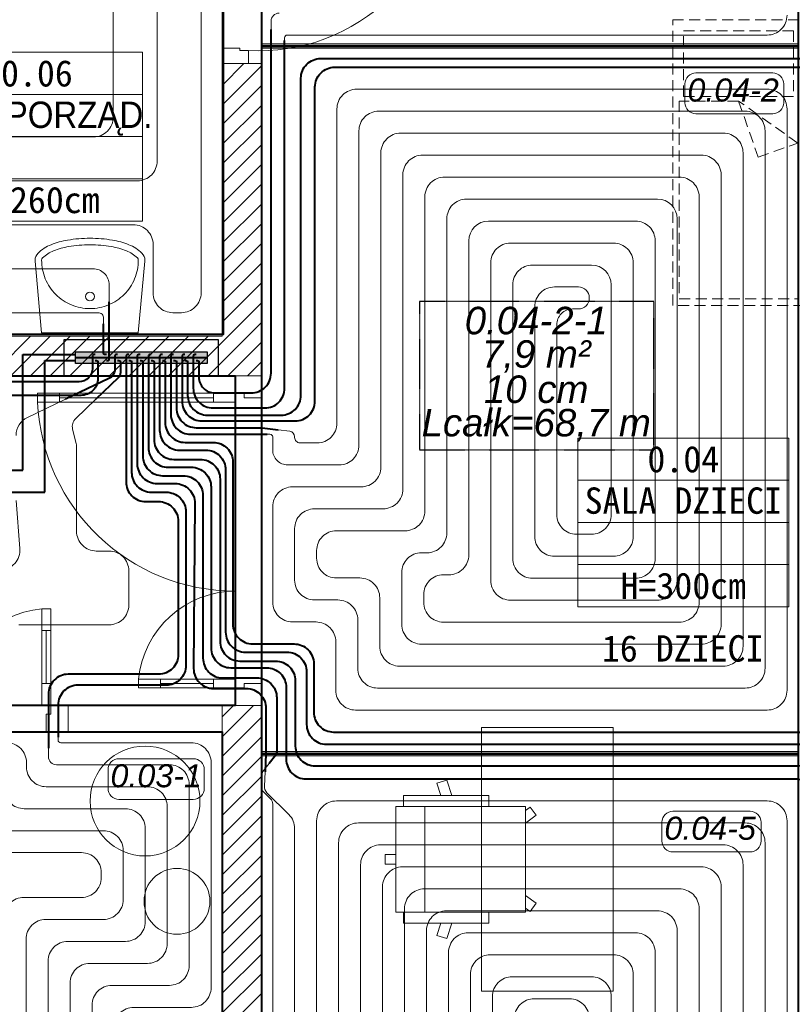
# Model space of a CAD drawing. Header units: millimetres. Extents: x -17122 to 7392, y -6480 to -3200.
# Tile 47 of 70: x -1704 to -1352, y -4828 to -4380. Entities that reach past the tile are written whole.
import ezdxf
from ezdxf.enums import TextEntityAlignment as Align

# ---------------------------------------------------------------- set-up
doc = ezdxf.new("R2010")
doc.units = ezdxf.units.MM
doc.linetypes.add('DASHED', pattern=[0.75, 0.5, -0.25])
doc.linetypes.add('HIDDENX2', pattern=[0.1905, 0.127, -0.0635])
doc.layers.add('_k_niewidoczna', color=72, linetype='Continuous', lineweight=9, plot=False)
for name, color, linetype, lineweight in [('_k_opis', 7, 'Continuous', 13), ('_k_stolarka', 7, 'Continuous', 13), ('_k_wyposażenia', 251, 'Continuous', 9), ('_k_ściany', 7, 'Continuous', 0), ('IS_b717ccf2-f286-464b-8c1c-720d6d4c2098__k_kreskowanie', 250, 'Continuous', 5), ('IS_b717ccf2-f286-464b-8c1c-720d6d4c2098__k_wyposażenia', 251, 'Continuous', 5), ('IS_Działka (powrotna)', 5, 'Continuous', 40), ('IS_Działka (zasilająca)', 1, 'Continuous', 40), ('IS_Przyłącze (powrotne)', 5, 'Continuous', 40), ('IS_Przyłącze (zasilające)', 1, 'Continuous', 40)]:
    doc.layers.add(name, color=color, linetype=linetype, lineweight=lineweight)
for name, color, linetype, lineweight, true_color in [('Default', 7, 'Continuous', 15, 0x000000), ('IS_b717ccf2-f286-464b-8c1c-720d6d4c2098__k_opis', 7, 'Continuous', 5, 0x000000), ('IS_b717ccf2-f286-464b-8c1c-720d6d4c2098__k_tabela', 7, 'Continuous', 5, 0x000000), ('IS_b717ccf2-f286-464b-8c1c-720d6d4c2098__k_ściany', 7, 'Continuous', 5, 0x000000), ('IS_Belka powrotna rozdzielacza co', 7, 'Continuous', 15, 0x000000), ('IS_Belka zasilająca rozdzielacza co', 7, 'Continuous', 15, 0x000000), ('IS_Floors zone', 7, 'Continuous', 5, 0x008000), ('IS_Heating_cooling floor', 7, 'HIDDENX2', 5, 0x008000), ('IS_Listwa dylatacyjna', 7, 'Continuous', 5, 0x800080), ('IS_Strefa podłóg', 7, 'Continuous', 40, 0x008000), ('IS_Szafka rozdzielaczowa z zestawem', 7, 'Continuous', 15, 0x000000), ('IS_Wężownica OChP', 7, 'Continuous', 5, 0x800080)]:
    doc.layers.add(name, color=color, linetype=linetype, lineweight=lineweight, true_color=true_color)
doc.styles.add('Arial__I__', font='ariali.ttf')
doc.styles.add('GENERATED_STYLE_1', font='MS Gothic.ttf')
doc.styles.add('GENERATED_STYLE_2', font='MS Gothic.ttf')

# ---------------------------------------------------------------- blocks, each defined once
blk = doc.blocks.new('D_90')
at = {"layer": '_k_niewidoczna', "lineweight": 0}
blk.add_lwpolyline([(135862.75, 36163.65), (135952.75, 36163.65)], dxfattribs=at)
at = {"layer": '_k_stolarka', "lineweight": 0}
for points in [[(135855.75, 36151.65), (135855.75, 36163.65), (135862.75, 36163.65), (135862.75, 36155.65), (135861.75, 36155.65), (135861.75, 36151.65), (135855.75, 36151.65)], [(135959.75, 36151.65), (135959.75, 36163.65), (135952.75, 36163.65), (135952.75, 36155.65), (135953.75, 36155.65), (135953.75, 36151.65), (135959.75, 36151.65)]]:
    blk.add_lwpolyline(points, dxfattribs=at)
blk.add_lwpolyline([(135861.75, 36151.65), (135865.75, 36151.65), (135865.75, 36061.65), (135861.75, 36061.65)], close=True, dxfattribs=at)
blk.add_lwpolyline([(135865.75, 36061.65, 0.441517), (135953.75, 36151.65)], format="xyb", dxfattribs=at)
at = {"layer": '_k_ściany', "lineweight": 0}
for points in [[(135855.75, 36151.65), (135855.75, 36163.65)], [(135959.75, 36151.65), (135959.75, 36163.65)]]:
    blk.add_lwpolyline(points, dxfattribs=at)
blk = doc.blocks.new('umywalka')
at = {"layer": '_k_wyposażenia', "lineweight": 0, "ltscale": 20}
for p, q in [((0, 0), (-32.59, 2.98)), ((0, -44), (0, 0)), ((0, -44), (-32.59, -46.98))]:
    blk.add_line(p, q, dxfattribs=at)
blk.add_circle((-16.5, -22), 2, dxfattribs=at)
for centre, radius, start, end in [((-22.96, -11.17), 18.43, 136.0001, 158.1986), ((-33, -1.47), 4.47, 90, 136.0001), ((-33, -1.47), 1.47, 90, 136.0001), ((-33, -1.47), 4.47, 84.7734, 90), ((-33, -1.47), 1.47, 84.7734, 90), ((-33, -22), 22, 67.5, 90), ((-6.65, -17.69), 35.99, 158.1986, 170.5924), ((-22.96, -11.17), 15.43, 136.0001, 158.1986), ((-33, -22), 22, 45, 67.5), ((-6.65, -17.69), 32.99, 158.1986, 170.5924), ((-33, -22), 22, 22.5, 45), ((19.36, -22), 62.36, 170.5924, 180), ((19.36, -22), 59.36, 170.5924, 180), ((-33, -22), 22, 0, 22.5), ((19.36, -22), 62.36, 180, 189.4076), ((19.36, -22), 59.36, 180, 189.4076), ((-33, -22), 22, 337.5, 0), ((-33, -22), 22, 315, 337.5), ((-6.65, -26.31), 35.99, 189.4076, 201.8014), ((-6.65, -26.31), 32.99, 189.4076, 201.8014), ((-22.96, -32.83), 18.43, 201.8014, 223.9999), ((-22.96, -32.83), 15.43, 201.8014, 223.9999), ((-33, -22), 22, 292.5, 315), ((-33, -42.53), 1.47, 223.9999, 270), ((-33, -22), 22, 270, 292.5), ((-33, -42.53), 4.47, 223.9999, 270), ((-33, -42.53), 4.47, 270, 275.2266)]:
    blk.add_arc(centre, radius, start, end, dxfattribs=at)
blk = doc.blocks.new('D_130w')
at = {"layer": '_k_niewidoczna', "lineweight": 0, "ltscale": 3}
blk.add_lwpolyline([(0, 140), (0, 10)], dxfattribs=at)
at = {"layer": '_k_stolarka', "lineweight": 0, "ltscale": 2}
for points in [[(-12, 150), (0, 150), (0, 140), (-8, 140), (-8, 142), (-12, 142), (-12, 150)], [(-91.96, 140), (-22, 140)], [(-46.01, 10), (-22, 10)], [(-12, 0), (0, 0), (0, 10), (-8, 10), (-8, 8), (-12, 8), (-12, 0)]]:
    blk.add_lwpolyline(points, dxfattribs=at)
for points in [[(-12, 142), (-12, 138), (-101.98, 138), (-101.98, 142)], [(-101.98, 142), (-101.98, 138), (-91.96, 138), (-91.96, 142)], [(-22, 142), (-22, 138), (-12, 138), (-12, 142)], [(-56.01, 8), (-56.01, 12), (-46.01, 12), (-46.01, 8)], [(-12, 8), (-12, 12), (-46.01, 12), (-46.01, 8)], [(-22, 8), (-22, 12), (-12, 12), (-12, 8)]]:
    blk.add_lwpolyline(points, close=True, dxfattribs=at)
for centre, radius, start, end in [((-11.97, 142.11), 90.11, 182.6174, 270), ((-11.85, 7.63), 44.37, 90.1531, 174.3519)]:
    blk.add_arc(centre, radius, start, end, dxfattribs=at)
blk = doc.blocks.new('metryczka_80')
at = {"layer": '_k_opis', "ltscale": 0.1}
for points in [[(-80, 0), (0, 0), (0, -64), (-80, -64)], [(-80, -16), (0, -16), (0, -48), (-80, -48)]]:
    blk.add_lwpolyline(points, close=True, dxfattribs=at)
blk.add_lwpolyline([(-80, -32), (0, -32)], dxfattribs=at)
at = {"layer": '_k_opis', "ltscale": 0.1, "flags": 4}
for tag, style, p in [('ATR_NR_POM', 'GENERATED_STYLE_1', (-40, -13)), ('ATR_POM', 'GENERATED_STYLE_2', (-40, -28.71)), ('ATR_WYS', 'GENERATED_STYLE_1', (-40, -61))]:
    blk.add_attdef(tag, text='', height=10, dxfattribs=dict(at, style=style)).set_placement(p, align=Align.CENTER)
blk = doc.blocks.new('U173')
at = {"layer": 'IS_b717ccf2-f286-464b-8c1c-720d6d4c2098__k_wyposażenia'}
for p, q in [((47.63, -65.2), (51.37, -62.49)), ((51.37, -62.49), (54.91, -67.37)), ((91.41, -62.49), (87.87, -67.37)), ((95.15, -65.2), (91.41, -62.49)), ((47.63, -65.2), (49.21, -67.37)), ((95.15, -65.2), (93.57, -67.37)), ((47.38, -126.3), (47.38, -67.37)), ((95.4, -67.37), (47.38, -67.37)), ((47.38, -67.37), (47.38, -126.3)), ((47.38, -126.3), (47.38, -67.37)), ((95.4, -126.3), (95.4, -67.37)), ((95.4, -126.3), (95.4, -67.37)), ((42.37, -84.05), (47.38, -84.05)), ((42.37, -84.05), (47.38, -84.05)), ((42.37, -84.05), (42.37, -122.85)), ((100.41, -84.05), (95.4, -84.05)), ((100.41, -84.05), (95.4, -84.05)), ((100.41, -84.05), (100.41, -122.85)), ((42.37, -100.9), (35.33, -103.19)), ((100.41, -100.9), (107.45, -103.19)), ((35.33, -103.19), (36.79, -107.7)), ((36.79, -107.7), (42.37, -105.89)), ((105.99, -107.7), (100.41, -105.89)), ((107.45, -103.19), (105.99, -107.7)), ((95.4, -113.14), (47.38, -113.14)), ((42.37, -122.85), (47.38, -122.85)), ((100.41, -122.85), (95.4, -122.85)), ((47.38, -126.3), (95.4, -126.3)), ((69.19, -131.24), (69.19, -126.3)), ((73.59, -131.24), (73.59, -126.3)), ((73.59, -131.24), (69.19, -131.24))]:
    blk.add_line(p, q, dxfattribs=at)
blk = doc.blocks.new('leżak_130')
at = {"layer": '_k_wyposażenia', "linetype": 'DASHED', "ltscale": 10}
for points in [[(166744.3, 21828.14), (166874.3, 21828.14), (166874.3, 21768.14), (166744.3, 21768.14)], [(166749.3, 21823.14), (166779.3, 21823.14), (166779.3, 21773.14), (166749.3, 21773.14)], [(166781.3, 21771.14), (166871.3, 21771.14), (166871.3, 21825.14), (166800.48, 21825.14), (166781.3, 21798.14)]]:
    blk.add_lwpolyline(points, close=True, dxfattribs=at)
blk.add_lwpolyline([(166781.3, 21798.14), (166806.79, 21807.04), (166800.48, 21825.14)], dxfattribs=at)
blk = doc.blocks.new('b717ccf2-f286-464b-8c1c-720d6d4c2098')
at = {"layer": 'IS_b717ccf2-f286-464b-8c1c-720d6d4c2098__k_kreskowanie', "lineweight": 0, "ltscale": 2}
h = blk.add_hatch(dxfattribs=at)
h.set_pattern_fill('ANSI31-D9591608-75E2-48B7-82E3-05F', color=256, scale=2, style=0, pattern_type=2)
h.set_pattern_definition([(45, (-5636.062, 4335.4616), (-4.490128, 4.490128), [])])
h.paths.add_polyline_path([(-713.83, -624.64), (-713.83, -600.64), (-780.83, -600.64), (-780.83, -700.64), (-848.83, -700.64), (-848.83, -724.64), (-756.83, -724.64), (-756.83, -624.64)], flags=0)
h.paths.add_polyline_path([(285.17, 82.36), (309.17, 82.36), (309.17, 289.36), (-321.83, 289.36), (-321.83, 265.36), (-221.83, 265.36), (-221.83, 39.36), (-203.83, 39.36), (-203.83, 265.36), (285.17, 265.36)], flags=0)
h.paths.add_polyline_path([(285.17, -317.64), (309.17, -317.64), (309.17, -117.64), (285.17, -117.64)], flags=0)
h.paths.add_polyline_path([(230.67, -700.64), (230.67, -724.64), (309.17, -724.64), (309.17, -517.64), (285.17, -517.64), (285.17, -700.64)], flags=0)
h.paths.add_polyline_path([(-29.33, -700.64), (-29.33, -724.64), (110.67, -724.64), (110.67, -700.64)], flags=0)
h.paths.add_polyline_path([(-289.33, -700.64), (-289.33, -724.64), (-149.33, -724.64), (-149.33, -700.64), (-203.83, -700.64), (-203.83, -356.64), (-221.83, -356.64), (-221.83, -700.64)], flags=0)
h.paths.add_polyline_path([(-409.33, -724.64), (-409.33, -700.64), (-476.83, -700.64), (-476.83, -624.64), (-476.83, -600.64), (-543.83, -600.64), (-543.83, -624.64), (-500.83, -624.64), (-500.83, -724.64)], flags=0)
h.paths.add_polyline_path([(-1535.83, -434.64), (-1511.83, -434.64), (-1511.83, -356.64), (-1535.83, -356.64)], flags=0)
h.paths.add_polyline_path([(-1511.83, -594.64), (-1535.83, -594.64), (-1535.83, -724.64), (-968.83, -724.64), (-968.83, -700.64), (-1511.83, -700.64)], flags=0)
h.paths.add_polyline_path([(-1511.83, 108.56), (-1535.83, 108.56), (-1535.83, 30.96), (-1511.83, 30.96)], flags=0)
h.paths.add_polyline_path([(-1272.27, 265.36), (-1272.27, 289.36), (-1535.83, 289.36), (-1535.83, 212.56), (-1511.83, 212.56), (-1511.83, 265.36)], flags=0)
h.paths.add_polyline_path([(-971.81, 265.36), (-971.81, 289.36), (-1152.27, 289.36), (-1152.27, 265.36)], flags=0)
h.paths.add_polyline_path([(-851.81, 289.36), (-851.81, 265.36), (-441.83, 265.36), (-441.83, 289.36)], flags=0)
h.paths.add_polyline_path([(-1443.83, -206.64), (-1443.83, -188.64), (-1511.83, -188.64), (-1511.83, -129.04), (-1535.83, -129.04), (-1535.83, -206.64)], flags=0)
h.paths.add_polyline_path([(-1339.83, -188.64), (-1339.83, -206.64), (-1255.41, -206.64), (-1255.41, -188.64)], flags=0)
h.paths.add_polyline_path([(-1037.81, -206.64), (-1037.81, -188.64), (-1151.41, -188.64), (-1151.41, -206.64)], flags=0)
h.paths.add_polyline_path([(-803.81, -206.64), (-803.81, -188.64), (-933.81, -188.64), (-933.81, -206.64)], flags=0)
h.paths.add_polyline_path([(-438.83, -188.64), (-438.83, -206.64), (-203.83, -206.64), (-203.83, -64.64), (-221.83, -64.64), (-221.83, -188.64)], flags=0)
h.paths.add_polyline_path([(-530.83, -206.64), (-530.83, -188.64), (-699.81, -188.64), (-699.81, -206.64)], flags=0)
at = {"layer": 'IS_b717ccf2-f286-464b-8c1c-720d6d4c2098__k_wyposażenia', "lineweight": 0}
blk.add_lwpolyline([(-103.83, -366.67), (-43.83, -366.67), (-43.83, -486.67), (-103.83, -486.67)], close=True, dxfattribs=at)
at = {"layer": 'IS_b717ccf2-f286-464b-8c1c-720d6d4c2098__k_wyposażenia', "lineweight": 0, "ltscale": 2}
for centre, radius in [((-256.91, -400.14), 25), ((-242.38, -445.79), 15)]:
    blk.add_circle(centre, radius, dxfattribs=at)
at = {"layer": 'IS_b717ccf2-f286-464b-8c1c-720d6d4c2098__k_ściany', "lineweight": 0}
blk.add_lwpolyline([(-291.83, -368.64), (-221.83, -368.64), (-221.83, -356.64), (-291.83, -356.64)], dxfattribs=at)
for points in [[(-221.83, -64.64, 0), (-221.83, -188.64, 0)], [(-221.83, -64.64, 0), (-221.83, -64.64, 0), (-203.83, -64.64, 0)], [(-203.83, -700.64, 0), (-203.83, -64.64, 0)], [(-438.83, -188.64, 0), (-221.83, -188.64, 0)], [(-438.83, -206.64, 0), (-203.83, -206.64, 0)], [(-291.83, -368.64, 0), (-291.83, -356.64, 0)], [(-221.83, -356.64, 0), (-221.83, -700.64, 0)], [(-221.83, -356.64, 0), (-203.83, -356.64, 0)]]:
    blk.add_polyline3d(points, dxfattribs=at)
at = {"layer": 'IS_b717ccf2-f286-464b-8c1c-720d6d4c2098__k_tabela', "lineweight": 0, "ltscale": 0.1}
ref = blk.add_blockref('metryczka_80', (-258.11, -59.44), dxfattribs=dict(at, xscale=1.2, yscale=1.2, zscale=1.2))
ref.add_attrib('ATR_NR_POM', '0.06', dxfattribs={"layer": 'IS_b717ccf2-f286-464b-8c1c-720d6d4c2098__k_opis', "ltscale": 0.1, "height": 12, "style": 'GENERATED_STYLE_1'}).set_placement((-306.11, -75.04), align=Align.CENTER)
ref.add_attrib('ATR_POM', 'POM.PORZĄD.', dxfattribs={"layer": 'IS_b717ccf2-f286-464b-8c1c-720d6d4c2098__k_opis', "ltscale": 0.1, "height": 12, "style": 'GENERATED_STYLE_2'}).set_placement((-306.11, -93.9), align=Align.CENTER)
ref.add_attrib('ATR_WYS', 'H=260cm', dxfattribs={"layer": 'IS_b717ccf2-f286-464b-8c1c-720d6d4c2098__k_opis', "ltscale": 0.1, "height": 12, "style": 'GENERATED_STYLE_1'}).set_placement((-306.11, -132.64), align=Align.CENTER)
ref = blk.add_blockref('metryczka_80', (36.01, -235), dxfattribs=dict(at, xscale=1.2, yscale=1.2, zscale=1.2))
ref.add_attrib('ATR_NR_POM', '0.04', dxfattribs={"layer": 'IS_b717ccf2-f286-464b-8c1c-720d6d4c2098__k_opis', "ltscale": 0.1, "height": 12, "style": 'GENERATED_STYLE_1'}).set_placement((-11.99, -250.6), align=Align.CENTER)
ref.add_attrib('ATR_POM', 'SALA DZIECI', dxfattribs={"layer": 'IS_b717ccf2-f286-464b-8c1c-720d6d4c2098__k_opis', "ltscale": 0.1, "height": 12, "style": 'GENERATED_STYLE_2'}).set_placement((-11.99, -269.46), align=Align.CENTER)
ref.add_attrib('ATR_WYS', 'H=300cm', dxfattribs={"layer": 'IS_b717ccf2-f286-464b-8c1c-720d6d4c2098__k_opis', "ltscale": 0.1, "height": 12, "style": 'GENERATED_STYLE_1'}).set_placement((-11.99, -308.2), align=Align.CENTER)
at = {"layer": 'IS_b717ccf2-f286-464b-8c1c-720d6d4c2098__k_wyposażenia', "lineweight": 0, "xscale": -1, "rotation": 90}
for name, p in [('umywalka', (-303.96, -187.09)), ('D_130w', (-291.83, -368.64))]:
    blk.add_blockref(name, p, dxfattribs=at)
at = {"layer": 'IS_b717ccf2-f286-464b-8c1c-720d6d4c2098__k_wyposażenia', "lineweight": 0}
blk.add_blockref('D_130w', (-203.83, -356.64), dxfattribs=at)
at = {"layer": 'IS_b717ccf2-f286-464b-8c1c-720d6d4c2098__k_wyposażenia', "lineweight": 0, "rotation": 270}
blk.add_blockref('U173', (-16.46, -355.28), dxfattribs=at)
at = {"layer": 'IS_b717ccf2-f286-464b-8c1c-720d6d4c2098__k_ściany', "lineweight": 0, "ltscale": 2, "xscale": -1, "rotation": 90}
blk.add_blockref('D_90', (35941.82, 135895.11), dxfattribs=at)
at = {"layer": 'IS_b717ccf2-f286-464b-8c1c-720d6d4c2098__k_ściany', "lineweight": 0, "rotation": 270}
blk.add_blockref('leżak_130', (-21784.97, 166699.66), dxfattribs=at)
at = {"layer": 'IS_b717ccf2-f286-464b-8c1c-720d6d4c2098__k_opis', "lineweight": 0, "insert": (-12.3, -336.9), "char_height": 12, "attachment_point": 8, "style": 'GENERATED_STYLE_1'}
blk.add_mtext('16 DZIECI', dxfattribs=at)
blk = doc.blocks.new('2b48816b-46c0-48c1-85b7-66a287b41c2e_case')
at = {"layer": 'IS_Szafka rozdzielaczowa z zestawem', "color": 0, "linetype": 'ByBlock', "lineweight": 30, "transparency": 16777216}
blk.add_lwpolyline([(-0.35, 0.0825), (0.35, 0.0825), (0.35, -0.0825), (-0.35, -0.0825)], close=True, dxfattribs=at)
at = {"layer": 'IS_Szafka rozdzielaczowa z zestawem', "color": 0, "lineweight": 30, "transparency": 16777216}
blk.add_lwpolyline([(-0.38, -0.0825), (0.38, -0.0825), (0.38, -0.0865), (-0.38, -0.0865)], close=True, dxfattribs=at)

msp = doc.modelspace()

# ---------------------------------------------------------------- block references
at = {"layer": 'Default', "lineweight": 5, "zscale": 100}
msp.add_blockref('b717ccf2-f286-464b-8c1c-720d6d4c2098', (-1389.75, -4335.46), dxfattribs=at)

# ---------------------------------------------------------------- next in the draw order: hatches: boundary and pattern name
at = {"layer": 'IS_Belka powrotna rozdzielacza co', "transparency": 33554687, "extrusion": (0, 0, -1)}
msp.add_hatch(color=255, dxfattribs=at).paths.add_polyline_path([(1678.34, -4531.23), (1618.44, -4531.23), (1618.44, -4533.77), (1678.34, -4533.77)])
at = {"layer": 'IS_Belka zasilająca rozdzielacza co', "transparency": 33554687, "extrusion": (0, 0, -1)}
msp.add_hatch(color=255, dxfattribs=at).paths.add_polyline_path([(1678.34, -4533.93), (1618.44, -4533.93), (1618.44, -4536.47), (1678.34, -4536.47)])
at = {"layer": 'IS_Listwa dylatacyjna', "true_color": 0xe5cbe5, "transparency": 33554687, "extrusion": (0, 0, -1)}
for points in [[(1593.58, -4391.1), (1349.54, -4391.1), (1349.54, -4393.1), (1593.58, -4393.1)], [(1349.54, -4715.1), (1593.58, -4715.1), (1593.58, -4713.1), (1349.54, -4713.1)]]:
    msp.add_hatch(color=254, dxfattribs=at).paths.add_polyline_path(points)

# ---------------------------------------------------------------- next in the draw order: linework, layer by layer
at = {"layer": 'IS_Belka powrotna rozdzielacza co', "lineweight": 30}
msp.add_lwpolyline([(-1678.34, -4531.23), (-1618.44, -4531.23), (-1618.44, -4533.77), (-1678.34, -4533.77)], close=True, dxfattribs=at)
at = {"layer": 'IS_Belka zasilająca rozdzielacza co', "lineweight": 30}
msp.add_lwpolyline([(-1678.34, -4533.93), (-1618.44, -4533.93), (-1618.44, -4536.47), (-1678.34, -4536.47)], close=True, dxfattribs=at)
at = {"layer": 'IS_Działka (powrotna)'}
for p, q in [((-1692.28, -4535.2), (-1678.34, -4535.2)), ((-1692.28, -4595.05), (-1692.28, -4535.2)), ((-2524.98, -4595.05), (-1692.28, -4595.05))]:
    msp.add_line(p, q, dxfattribs=at)
at = {"layer": 'IS_Działka (zasilająca)'}
for p, q in [((-1702.28, -4532.5), (-1678.34, -4532.5)), ((-1702.28, -4585.05), (-1702.28, -4532.5)), ((-2534.98, -4585.05), (-1702.28, -4585.05))]:
    msp.add_line(p, q, dxfattribs=at)
at = {"layer": 'IS_Floors zone'}
for points in [[(-1395.99, -4422.88), (-1361.03, -4422.88, 0.414214), (-1356.03, -4417.88), (-1356.03, -4409.35, 0.414214), (-1361.03, -4404.35), (-1395.99, -4404.35, 0.414214), (-1400.99, -4409.35), (-1400.99, -4417.88, 0.414214)], [(-1658.51, -4734.88), (-1624.73, -4734.88, 0.414214), (-1619.73, -4729.88), (-1619.73, -4721.35, 0.414214), (-1624.73, -4716.35), (-1658.51, -4716.35, 0.414214), (-1663.51, -4721.35), (-1663.51, -4729.88, 0.414214)], [(-1406.47, -4758.77), (-1371.36, -4758.77, 0.414214), (-1366.36, -4753.77), (-1366.36, -4745.24, 0.414214), (-1371.36, -4740.24), (-1406.47, -4740.24, 0.414214), (-1411.47, -4745.24), (-1411.47, -4753.77, 0.414214)]]:
    msp.add_lwpolyline(points, format="xyb", close=True, dxfattribs=at)
at = {"layer": 'IS_Heating_cooling floor', "lineweight": 30}
msp.add_lwpolyline([(-1521.78, -4575.81), (-1415.21, -4575.81), (-1415.21, -4508.36), (-1521.78, -4508.36)], close=True, dxfattribs=at)
at = {"layer": 'IS_Listwa dylatacyjna'}
for points in [[(-1593.58, -4391.1), (-1349.54, -4391.1), (-1349.54, -4393.1), (-1593.58, -4393.1)], [(-1349.54, -4715.1), (-1593.58, -4715.1), (-1593.58, -4713.1), (-1349.54, -4713.1)]]:
    msp.add_lwpolyline(points, close=True, dxfattribs=at)
at = {"layer": 'IS_Przyłącze (powrotne)', "color": 92, "true_color": 0x00c800, "transparency": 33554687, "extrusion": (0, 0, -1)}
msp.add_lwpolyline([(1628.54, -4535.2), (1627.89, -4535.2, 0.414214), (1627.27, -4535.83), (1627.27, -4551.03, -0.414214), (1618.27, -4560.03), (1584.72, -4560.03, -0.414214), (1575.72, -4551.03), (1575.72, -4406.76, 0.414214), (1566.72, -4397.76), (1340.48, -4397.76, -0.414214), (1337.7, -4394.99), (1337.7, -4392.1), (1337.7, -4384.6)], format="xyb", dxfattribs=at)
at = {"layer": 'IS_Przyłącze (powrotne)', "color": 52, "true_color": 0xc8c800, "transparency": 33554687, "extrusion": (0, 0, -1)}
for points in [[(1623.44, -4535.2), (1622.79, -4535.2, 0.414214), (1622.17, -4535.83), (1622.17, -4542.72, -0.414214), (1614.94, -4549.94), (1598.34, -4549.94, -0.414214), (1589.34, -4540.94), (1589.34, -4392.1), (1589.34, -4384.6)], [(1659.14, -4535.2), (1658.49, -4535.2, 0.414214), (1657.87, -4535.83), (1657.87, -4540.65, 0.204847), (1658.91, -4543.1), (1669.09, -4552.82)]]:
    msp.add_lwpolyline(points, format="xyb", dxfattribs=at)
at = {"layer": 'IS_Przyłącze (powrotne)', "color": 92, "true_color": 0x00c800, "transparency": 33554687}
msp.add_lwpolyline([(-1664.24, -4535.2), (-1663.59, -4535.2, 0.414214), (-1662.97, -4534.58), (-1662.97, -4523.41), (-1662.97, -4508.41)], format="xyb", dxfattribs=at)
at = {"layer": 'IS_Przyłącze (powrotne)', "color": 12, "true_color": 0xc80000, "transparency": 33554687, "extrusion": (0, 0, -1)}
for points in [[(1669.34, -4535.2), (1668.69, -4535.2, 0.414214), (1668.07, -4535.83), (1668.07, -4543.28, 0.414214), (1675.83, -4551.05), (1830.1, -4551.05, 0.414214)], [(1633.64, -4535.2), (1632.99, -4535.2, 0.414214), (1632.37, -4535.83), (1632.37, -4556.73, -0.414214), (1623.37, -4565.73), (1593.81, -4565.73, 0.031996), (1593.34, -4565.76), (1586.08, -4566.69)]]:
    msp.add_lwpolyline(points, format="xyb", dxfattribs=at)
at = {"layer": 'IS_Przyłącze (powrotne)', "color": 172, "true_color": 0x0000c8, "transparency": 33554687, "extrusion": (0, 0, -1)}
msp.add_lwpolyline([(1654.04, -4535.2), (1653.39, -4535.2, 0.414214), (1652.77, -4535.83), (1652.77, -4586.07, -0.414214), (1643.77, -4595.07), (1637.08, -4595.07, 0.414214), (1628.08, -4604.07), (1628.08, -4673.91, 0.414214), (1637.08, -4682.91), (1677.21, -4682.91, -0.414214), (1686.21, -4691.91), (1686.21, -4704.1), (1686.21, -4706.6)], format="xyb", dxfattribs=at)
at = {"layer": 'IS_Przyłącze (powrotne)', "color": 212, "true_color": 0xc800c8, "transparency": 33554687, "extrusion": (0, 0, -1)}
msp.add_lwpolyline([(1648.94, -4535.2), (1648.29, -4535.2, 0.414214), (1647.67, -4535.83), (1647.67, -4578.59, -0.414214), (1638.67, -4587.59), (1629.3, -4587.59, 0.414214), (1620.3, -4596.59), (1620.3, -4670.57, -0.414214), (1611.3, -4679.57), (1595.74, -4679.57, 0.414214), (1586.74, -4688.57), (1586.74, -4713.17, 0.165674), (1587.31, -4714.84), (1590.16, -4718.53)], format="xyb", dxfattribs=at)
at = {"layer": 'IS_Przyłącze (powrotne)', "color": 132, "true_color": 0x00c8c8, "transparency": 33554687, "extrusion": (0, 0, -1)}
msp.add_lwpolyline([(1643.84, -4535.2), (1643.19, -4535.2, 0.414214), (1642.57, -4535.83), (1642.57, -4571.17, -0.414214), (1633.57, -4580.17), (1621.52, -4580.17, 0.414214), (1612.52, -4589.17), (1612.52, -4662.91, -0.414214), (1603.52, -4671.91), (1587.29, -4671.91, 0.414214), (1578.29, -4680.91), (1578.29, -4710.6, -0.414214), (1569.29, -4719.6), (1349.6, -4719.6, -0.024849), (1349.48, -4719.59), (1347.04, -4719.35)], format="xyb", dxfattribs=at)
at = {"layer": 'IS_Przyłącze (powrotne)', "color": 9, "true_color": 0xc8c8c8, "transparency": 33554687, "extrusion": (0, 0, -1)}
msp.add_lwpolyline([(1638.74, -4535.2), (1638.09, -4535.2, 0.414214), (1637.47, -4535.83), (1637.47, -4563.44, -0.414214), (1628.47, -4572.44), (1615.69, -4572.44, 0.414214), (1606.69, -4581.44), (1606.69, -4655.13, -0.414214), (1597.69, -4664.13), (1578.86, -4664.13, 0.414214), (1569.86, -4673.13), (1569.86, -4695.22, -0.414214), (1560.86, -4704.22), (1349.54, -4704.22), (1347.04, -4704.22)], format="xyb", dxfattribs=at)
at = {"layer": 'IS_Przyłącze (zasilające)', "color": 92, "true_color": 0x00c800, "transparency": 33554687}
msp.add_lwpolyline([(-1628.54, -4532.5), (-1629.19, -4532.5, 0.414214), (-1629.82, -4533.13), (-1629.82, -4553.66, 0.414214), (-1620.82, -4562.66), (-1578.34, -4562.66, 0.414214), (-1569.34, -4553.66), (-1569.34, -4410.72, -0.414214), (-1560.34, -4401.72), (-1337.78, -4401.72, 0.414214), (-1333.06, -4397.01), (-1333.06, -4392.1), (-1333.06, -4389.6)], format="xyb", dxfattribs=at)
at = {"layer": 'IS_Przyłącze (zasilające)', "color": 52, "true_color": 0xc8c800, "transparency": 33554687}
for points in [[(-1623.44, -4532.5), (-1624.09, -4532.5, 0.414214), (-1624.72, -4533.13), (-1624.72, -4547.78, 0.414214), (-1615.72, -4556.78), (-1592.14, -4556.78, 0.414214), (-1583.14, -4547.78), (-1583.14, -4392.1), (-1583.14, -4389.6)], [(-1659.14, -4532.5), (-1659.79, -4532.5, 0.414214), (-1660.42, -4533.13), (-1660.42, -4539.13, -0.288949), (-1663.09, -4543.38), (-1682.87, -4552.82)]]:
    msp.add_lwpolyline(points, format="xyb", dxfattribs=at)
at = {"layer": 'IS_Przyłącze (zasilające)', "color": 92, "true_color": 0x00c800, "transparency": 33554687, "extrusion": (0, 0, -1)}
msp.add_lwpolyline([(1664.24, -4532.5), (1664.89, -4532.5, 0.414214), (1665.52, -4531.88), (1665.52, -4523.41), (1665.52, -4518.41)], format="xyb", dxfattribs=at)
at = {"layer": 'IS_Przyłącze (zasilające)', "color": 12, "true_color": 0xc80000, "transparency": 33554687}
for points in [[(-1669.34, -4532.5), (-1669.99, -4532.5, 0.414214), (-1670.62, -4533.13), (-1670.62, -4538.83, -0.414214), (-1676.7, -4544.91), (-1823.09, -4544.91, -0.414214)], [(-1633.64, -4532.5), (-1634.29, -4532.5, 0.414214), (-1634.92, -4533.13), (-1634.92, -4559.71, 0.414214), (-1625.92, -4568.71), (-1593.58, -4568.71), (-1591.08, -4568.71)]]:
    msp.add_lwpolyline(points, format="xyb", dxfattribs=at)
at = {"layer": 'IS_Przyłącze (zasilające)', "color": 172, "true_color": 0x0000c8, "transparency": 33554687}
msp.add_lwpolyline([(-1654.04, -4532.5), (-1654.69, -4532.5, 0.414214), (-1655.32, -4533.13), (-1655.32, -4590.35, 0.414214), (-1646.32, -4599.35), (-1640.53, -4599.35, -0.414214), (-1631.53, -4608.35), (-1631.53, -4668.94, -0.414214), (-1640.53, -4677.94), (-1681.6, -4677.94, 0.414214), (-1690.6, -4686.94), (-1690.6, -4704.1), (-1690.6, -4711.6)], format="xyb", dxfattribs=at)
at = {"layer": 'IS_Przyłącze (zasilające)', "color": 212, "true_color": 0xc800c8, "transparency": 33554687}
msp.add_lwpolyline([(-1648.94, -4532.5), (-1649.59, -4532.5, 0.414214), (-1650.22, -4533.13), (-1650.22, -4582.13, 0.414214), (-1641.22, -4591.13), (-1632.97, -4591.13, -0.416525), (-1623.97, -4600.2), (-1624.56, -4675.3, 0.416525), (-1615.56, -4684.38), (-1600.63, -4684.38, -0.414214), (-1591.63, -4693.38), (-1591.63, -4714, -0.012267), (-1591.64, -4714.2), (-1592.04, -4722.34)], format="xyb", dxfattribs=at)
at = {"layer": 'IS_Przyłącze (zasilające)', "color": 132, "true_color": 0x00c8c8, "transparency": 33554687}
msp.add_lwpolyline([(-1643.84, -4532.5), (-1644.49, -4532.5, 0.414214), (-1645.12, -4533.13), (-1645.12, -4574.72, 0.414214), (-1636.12, -4583.72), (-1625.62, -4583.72, -0.414214), (-1616.62, -4592.72), (-1616.62, -4665.96, 0.414214), (-1607.62, -4674.96), (-1591.44, -4674.96, -0.414214), (-1582.44, -4683.96), (-1582.44, -4716.57, 0.414214), (-1573.44, -4725.57), (-1349.98, -4725.57, -0.057854), (-1349.12, -4725.67), (-1342.04, -4727.34)], format="xyb", dxfattribs=at)
at = {"layer": 'IS_Przyłącze (zasilające)', "color": 9, "true_color": 0xc8c8c8, "transparency": 33554687}
msp.add_lwpolyline([(-1638.74, -4532.5), (-1639.39, -4532.5, 0.414214), (-1640.02, -4533.13), (-1640.02, -4566.95, 0.414214), (-1631.02, -4575.95), (-1618.99, -4575.95, -0.414214), (-1609.99, -4584.95), (-1609.99, -4658.85, 0.414214), (-1600.99, -4667.85), (-1582.14, -4667.85, -0.414214), (-1573.14, -4676.85), (-1573.14, -4700.76, 0.414214), (-1564.14, -4709.76), (-1349.54, -4709.76), (-1342.04, -4709.76)], format="xyb", dxfattribs=at)
at = {"layer": 'IS_Strefa podłóg'}
for points in [[(-1704.75, -4070.1), (-1704.75, -4162.37), (-1611.14, -4162.37), (-1611.14, -4523.41), (-1808.36, -4523.41), (-1808.36, -4406.29), (-1959.61, -4406.1), (-1959.61, -4200.66), (-1979.24, -4200.66), (-1979.24, -4107.09), (-1865.34, -4107.09), (-1865.34, -4070.1)], [(-1349.54, -4392.1), (-1593.58, -4392.1), (-1593.58, -4070.1), (-1349.54, -4070.1)], [(-1349.54, -4714.1), (-1593.58, -4714.1), (-1593.58, -4392.1), (-1349.54, -4392.1)], [(-2158.58, -4542.1), (-1605.58, -4542.1), (-1605.58, -4692.1), (-1928.58, -4692.1), (-1928.58, -4936.72), (-2158.58, -4936.72), (-2158.58, -4692.06)], [(-1866.89, -4704.1), (-1611.58, -4704.1), (-1611.58, -4834.49), (-1655.78, -4834.49), (-1655.78, -5036.1), (-1866.89, -5036.1)], [(-1349.54, -5036.1), (-1593.58, -5036.1), (-1593.58, -4714.1), (-1349.54, -4714.1)]]:
    msp.add_lwpolyline(points, close=True, dxfattribs=at)
at = {"layer": 'IS_Wężownica OChP', "color": 92, "true_color": 0x00c800, "transparency": 33554687}
for points in [[(-1705.75, -4172.37), (-1630.14, -4172.37, -0.414214), (-1621.14, -4181.37), (-1621.14, -4504.41, -0.414214), (-1630.14, -4513.41), (-1633.97, -4513.41, -0.414214), (-1642.97, -4504.41), (-1642.97, -4482.41, 0.414214), (-1651.97, -4473.41), (-1749.36, -4473.41, -0.414214)], [(-1729.36, -4453.41), (-1650.14, -4453.41, 0.414214), (-1641.14, -4444.41), (-1641.14, -4201.37, 0.414214), (-1650.14, -4192.37), (-1725.75, -4192.37, -0.414214)], [(-1745.75, -4212.37), (-1670.14, -4212.37, -0.414214), (-1661.14, -4221.37), (-1661.14, -4424.41, -0.414214), (-1670.14, -4433.41), (-1709.36, -4433.41, -0.414214)], [(-1769.36, -4493.41), (-1670.32, -4493.41, -0.414214), (-1662.97, -4500.76), (-1662.97, -4508.41)], [(-1665.52, -4518.41), (-1665.52, -4515.86, 0.414214), (-1667.97, -4513.41), (-1789.36, -4513.41, -0.414214)]]:
    msp.add_lwpolyline(points, format="xyb", dxfattribs=at)
at = {"layer": 'IS_Wężownica OChP', "color": 52, "true_color": 0xc8c800, "transparency": 33554687, "extrusion": (0, 0, -1)}
for points in [[(1585.66, -4377.1, -0.414214), (1589.34, -4380.78), (1589.34, -4384.6)], [(1583.14, -4389.6), (1583.14, -4388.33, 0.414214), (1581.91, -4387.1), (1363.54, -4387.1, -0.414214), (1354.54, -4378.1)]]:
    msp.add_lwpolyline(points, format="xyb", dxfattribs=at)
at = {"layer": 'IS_Wężownica OChP', "color": 12, "true_color": 0xc80000, "transparency": 33554687, "extrusion": (0, 0, -1)}
msp.add_lwpolyline([(1586.08, -4566.69), (1580.71, -4567.38, 0.377218), (1578.58, -4569.81), (1578.58, -4570.21, -0.414214), (1576.13, -4572.66), (1568.34, -4572.66, -0.414214), (1559.34, -4563.66), (1559.34, -4420.72, 0.414214), (1550.34, -4411.72), (1363.54, -4411.72, 0.414214), (1354.54, -4420.72), (1354.54, -4685.22, 0.414214), (1363.54, -4694.22), (1550.86, -4694.22, 0.414214), (1559.86, -4685.22), (1559.86, -4663.13, -0.414214), (1568.86, -4654.13), (1579.58, -4654.13, 0.414214), (1588.58, -4645.13), (1588.58, -4601.66, 0.414214), (1579.58, -4592.66), (1548.34, -4592.66, -0.414214), (1539.34, -4583.66), (1539.34, -4440.72, 0.414214), (1530.34, -4431.72), (1383.54, -4431.72, 0.414214), (1374.54, -4440.72), (1374.54, -4665.22, 0.414214), (1383.54, -4674.22), (1530.86, -4674.22, 0.414214), (1539.86, -4665.22), (1539.86, -4643.13, -0.414214), (1548.86, -4634.13), (1559.58, -4634.13, 0.414214), (1568.58, -4625.13), (1568.58, -4621.66, 0.414215), (1559.58, -4612.66), (1528.34, -4612.66, -0.414215), (1519.34, -4603.66), (1519.34, -4460.72, 0.414214), (1510.34, -4451.72), (1403.54, -4451.72, 0.414214), (1394.54, -4460.72), (1394.54, -4645.22, 0.414214), (1403.54, -4654.22), (1510.86, -4654.22, 0.414214), (1519.86, -4645.22), (1519.86, -4641.66, 0.414214), (1510.86, -4632.66), (1508.34, -4632.66, -0.414214), (1499.34, -4623.66), (1499.34, -4480.72, 0.414213), (1490.34, -4471.72), (1423.54, -4471.72, 0.414214), (1414.54, -4480.72), (1414.54, -4625.22, 0.414214), (1423.54, -4634.22), (1470.34, -4634.22, 0.414214), (1479.34, -4625.22), (1479.34, -4500.72, 0.414214), (1470.34, -4491.72), (1443.54, -4491.72, 0.414213), (1434.54, -4500.72), (1434.54, -4605.22, 0.414214), (1443.54, -4614.22), (1450.34, -4614.22, 0.414214), (1459.34, -4605.22), (1459.34, -4518.97, 0.414214), (1452.09, -4511.72), (1449.44, -4511.72, -0.414214), (1444.54, -4506.82), (1444.54, -4506.62, -0.414213), (1449.44, -4501.72), (1460.34, -4501.72, -0.414214), (1469.34, -4510.72), (1469.34, -4615.22, -0.414214), (1460.34, -4624.22), (1433.54, -4624.22, -0.414214), (1424.54, -4615.22), (1424.54, -4490.72, -0.414214), (1433.54, -4481.72), (1480.34, -4481.72, -0.414214), (1489.34, -4490.72), (1489.34, -4635.22, -0.414214), (1480.34, -4644.22), (1413.54, -4644.22, -0.414214), (1404.54, -4635.22), (1404.54, -4470.72, -0.414213), (1413.54, -4461.72), (1500.34, -4461.72, -0.414214), (1509.34, -4470.72), (1509.34, -4613.66, 0.414216), (1518.34, -4622.66), (1520.86, -4622.66, -0.414216), (1529.86, -4631.66), (1529.86, -4655.22, -0.414214), (1520.86, -4664.22), (1393.54, -4664.22, -0.414214), (1384.54, -4655.22), (1384.54, -4450.72, -0.414214), (1393.54, -4441.72), (1520.34, -4441.72, -0.414214), (1529.34, -4450.72), (1529.34, -4593.66, 0.414214), (1538.34, -4602.66), (1569.58, -4602.66, -0.414214), (1578.58, -4611.66), (1578.58, -4635.13, -0.414214), (1569.58, -4644.13), (1558.86, -4644.13, 0.414214), (1549.86, -4653.13), (1549.86, -4675.22, -0.414214), (1540.86, -4684.22), (1373.54, -4684.22, -0.414214), (1364.54, -4675.22), (1364.54, -4430.72, -0.414214), (1373.54, -4421.72), (1540.34, -4421.72, -0.414214), (1549.34, -4430.72), (1549.34, -4573.66, 0.414214), (1558.34, -4582.66), (1581.74, -4582.66, 0.414214), (1588.58, -4575.82), (1588.58, -4569.93, -0.414214), (1589.8, -4568.71), (1591.08, -4568.71)], format="xyb", dxfattribs=at)
at = {"layer": 'IS_Wężownica OChP', "color": 52, "true_color": 0xc8c800, "transparency": 33554687}
for points in [[(-1705.32, -4569.22, -0.288949), (-1700.19, -4561.1), (-1682.87, -4552.82)], [(-1669.09, -4552.82), (-1678.19, -4561.52, 0.269561), (-1679.6, -4566.4), (-1677.97, -4572.94, -0.061328), (-1677.82, -4574.17), (-1677.82, -4612.85, 0.414214), (-1668.82, -4621.85), (-1663.03, -4621.85, -0.414214), (-1654.03, -4630.85), (-1654.03, -4646.44, -0.414214), (-1663.03, -4655.44), (-1704.1, -4655.44, 0.414214)], [(-1712.55, -4630.44, 0.43732), (-1703.58, -4620.73), (-1705.29, -4598.9, -0.019563)]]:
    msp.add_lwpolyline(points, format="xyb", dxfattribs=at)
at = {"layer": 'IS_Wężownica OChP', "color": 172, "true_color": 0x0000c8, "transparency": 33554687}
for points in [[(-1686.21, -4706.6), (-1686.21, -4707.88, 0.414214), (-1684.99, -4709.1), (-1625.58, -4709.1, -0.414214), (-1616.58, -4718.1), (-1616.58, -4820.49, -0.414214), (-1625.58, -4829.49), (-1651.78, -4829.49, 0.414214), (-1660.78, -4838.49), (-1660.78, -5022.1, -0.414214), (-1669.78, -5031.1), (-1852.89, -5031.1, -0.414214)], [(-1842.89, -5021.1), (-1679.78, -5021.1, 0.414214), (-1670.78, -5012.1), (-1670.78, -4828.49, -0.414214), (-1661.78, -4819.49), (-1635.58, -4819.49, 0.414214), (-1626.58, -4810.49), (-1626.58, -4728.1, 0.414214), (-1635.58, -4719.1), (-1686.92, -4719.1, -0.414214), (-1690.6, -4715.43), (-1690.6, -4711.6)], [(-1709.6, -4709.1, -0.414214), (-1700.6, -4718.1), (-1700.6, -4720.1, 0.414214), (-1691.6, -4729.1), (-1645.58, -4729.1, -0.414214), (-1636.58, -4738.1), (-1636.58, -4800.49, -0.414214), (-1645.58, -4809.49), (-1671.78, -4809.49, 0.414214), (-1680.78, -4818.49), (-1680.78, -5002.1, -0.414214), (-1689.78, -5011.1), (-1832.89, -5011.1, -0.414214)], [(-1822.89, -5001.1), (-1699.78, -5001.1, 0.414214), (-1690.78, -4992.1), (-1690.78, -4808.49, -0.414214), (-1681.78, -4799.49), (-1655.58, -4799.49, 0.414214), (-1646.58, -4790.49), (-1646.58, -4748.1, 0.414214), (-1655.58, -4739.1), (-1701.6, -4739.1, -0.414214), (-1710.6, -4730.1)], [(-1711.6, -4749.1), (-1665.58, -4749.1, -0.414214), (-1656.58, -4758.1), (-1656.58, -4780.49, -0.414214), (-1665.58, -4789.49), (-1691.78, -4789.49, 0.414214), (-1700.78, -4798.49), (-1700.78, -4982.1, -0.414214), (-1709.78, -4991.1)], [(-1710.78, -4788.49, -0.414214), (-1701.78, -4779.49), (-1675.58, -4779.49, 0.414214), (-1666.58, -4770.49), (-1666.58, -4768.1, 0.414214), (-1675.58, -4759.1), (-1721.6, -4759.1, -0.414214)]]:
    msp.add_lwpolyline(points, format="xyb", dxfattribs=at)
at = {"layer": 'IS_Wężownica OChP', "color": 212, "true_color": 0xc800c8, "transparency": 33554687}
for points in [[(-1590.16, -4718.53), (-1593.01, -4722.22, 0.165678), (-1593.58, -4723.9), (-1593.58, -4729.13, 0.198909), (-1592.56, -4731.58), (-1589.59, -4734.56, -0.198912), (-1588.58, -4737.01), (-1588.58, -5022.1, 0.414214)], [(-1578.58, -5012.1), (-1578.58, -4748.16, 0.198912), (-1581.21, -4741.8), (-1591.17, -4731.84, -0.211695), (-1592.35, -4728.78), (-1592.04, -4722.34)], [(-1354.54, -5022.1), (-1354.54, -4744.57, 0.414214), (-1363.54, -4735.57), (-1559.58, -4735.57, 0.414214), (-1568.58, -4744.57), (-1568.58, -5002.1, 0.414214)], [(-1558.58, -4992.1), (-1558.58, -4754.57, -0.414214), (-1549.58, -4745.57), (-1373.54, -4745.57, -0.414214), (-1364.54, -4754.57), (-1364.54, -5012.1, -0.414214)], [(-1374.54, -5002.1), (-1374.54, -4764.57, 0.414214), (-1383.54, -4755.57), (-1539.58, -4755.57, 0.414214), (-1548.58, -4764.57), (-1548.58, -4982.1, 0.414214)], [(-1538.58, -4972.1), (-1538.58, -4774.57, -0.414214), (-1529.58, -4765.57), (-1393.54, -4765.57, -0.414214), (-1384.54, -4774.57), (-1384.54, -4992.1, -0.414214)], [(-1394.54, -4982.1), (-1394.54, -4784.57, 0.414214), (-1403.54, -4775.57), (-1519.58, -4775.57, 0.414214), (-1528.58, -4784.57), (-1528.58, -4962.1, 0.414213)], [(-1518.58, -4952.1), (-1518.58, -4794.57, -0.414214), (-1509.58, -4785.57), (-1413.54, -4785.57, -0.414214), (-1404.54, -4794.57), (-1404.54, -4972.1, -0.414213)], [(-1414.54, -4962.1), (-1414.54, -4804.57, 0.414214), (-1423.54, -4795.57), (-1499.58, -4795.57, 0.414214), (-1508.58, -4804.57), (-1508.58, -4942.1, 0.414214)], [(-1498.58, -4932.1), (-1498.58, -4814.57, -0.414214), (-1489.58, -4805.57), (-1433.54, -4805.57, -0.414214), (-1424.54, -4814.57), (-1424.54, -4952.1, -0.414214)], [(-1434.54, -4942.1), (-1434.54, -4824.57, 0.414214), (-1443.54, -4815.57), (-1479.58, -4815.57, 0.414214), (-1488.58, -4824.57), (-1488.58, -4922.1, 0.414213)], [(-1478.58, -4834.57, -0.414214), (-1469.58, -4825.57), (-1453.54, -4825.57, -0.414214), (-1444.54, -4834.57)]]:
    msp.add_lwpolyline(points, format="xyb", dxfattribs=at)

# ---------------------------------------------------------------- next in the draw order: block references
at = {"layer": 'IS_Szafka rozdzielaczowa z zestawem', "lineweight": 5, "xscale": 100, "yscale": 100, "zscale": 100}
msp.add_blockref('2b48816b-46c0-48c1-85b7-66a287b41c2e_case', (-1648.39, -4533.85), dxfattribs=at)

# ---------------------------------------------------------------- next in the draw order: texts
at = {"layer": 'IS_Floors zone', "color": 96, "true_color": 0x008000, "transparency": 33554687, "style": 'Arial__I__'}
for s, p in [('0.04-2', (-1379.06, -4412.1)), ('0.03-1', (-1641.58, -4724.1)), ('0.04-5', (-1389.54, -4747.99))]:
    msp.add_text(s, height=10.5, dxfattribs=at).set_placement(p, align=Align.MIDDLE_CENTER)
at = {"layer": 'IS_Heating_cooling floor', "color": 96, "true_color": 0x008000, "transparency": 33554687, "style": 'Arial__I__'}
for s, p in [('0.04-2-1', (-1468.66, -4526.99)), ('10 cm', (-1468.66, -4558.24))]:
    msp.add_text(s, height=12.5, dxfattribs=at).set_placement(p, align=Align.BOTTOM_CENTER)
for s, p in [('7,9 m²', (-1468.66, -4532.2)), ('Lcałk=68,7 m', (-1468.66, -4563.45))]:
    msp.add_text(s, height=12.5, dxfattribs=at).set_placement(p, align=Align.MIDDLE_CENTER)

doc.saveas('drawing.dxf')
